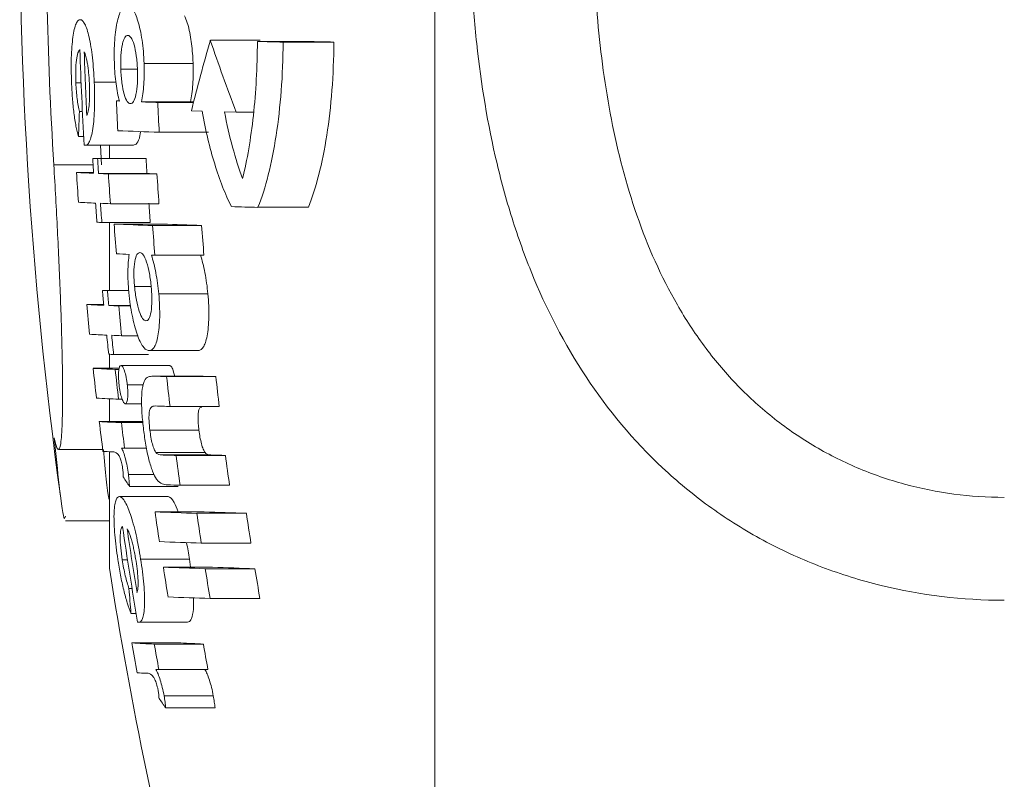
# Model space of a CAD drawing. Header units: millimetres. Extents: x 96 to 854, y -4 to 851.
# Tile 2 of 24: x 96 to 116, y 56 to 72. Entities that reach past the tile are written whole.
import ezdxf

# ---------------------------------------------------------------- set-up
doc = ezdxf.new("R2010")
doc.units = ezdxf.units.MM

msp = doc.modelspace()

# ---------------------------------------------------------------- linework, layer by layer
at = {"color": 7, "linetype": 'Continuous', "lineweight": 15}
for p, q in [((104.261, 37.435), (104.261, 111.435)), ((99.526, 71.561), (100.575, 71.561)), ((100.518, 71.535), (101.579, 71.535)), ((101.061, 71.522), (102.13, 71.522)), ((98.13, 71.07), (99.162, 71.07)), ((97.639, 70.954), (97.989, 70.954)), ((96.692, 70.66), (96.802, 70.66)), ((97.079, 70.677), (97.538, 70.677)), ((97.546, 70.282), (97.608, 70.279)), ((97.546, 70.282), (97.607, 70.282)), ((98.077, 70.262), (99.109, 70.262)), ((98.418, 70.25), (99.171, 70.25)), ((96.765, 70.057), (96.829, 70.057)), ((99.127, 70.075), (99.352, 70.068)), ((99.824, 70.055), (100.071, 70.048)), ((100.071, 70.048), (100.436, 70.048)), ((96.748, 69.533), (96.855, 69.533)), ((98.449, 69.622), (99.485, 69.622)), ((96.887, 69.347), (97.905, 69.347)), ((97.21, 69.347), (97.234, 68.935)), ((97.399, 69.347), (97.399, 69.071)), ((97.046, 69.071), (98.066, 69.071)), ((97.15, 69.066), (98.171, 69.066)), ((96.706, 68.775), (97.064, 68.775)), ((97.169, 68.752), (98.19, 68.752)), ((97.378, 68.743), (98.401, 68.743)), ((97.419, 68.115), (98.443, 68.115)), ((100.53, 68.04), (101.592, 68.04)), ((97.239, 67.72), (98.261, 67.72)), ((97.399, 67.72), (97.399, 66.289)), ((97.497, 67.688), (98.522, 67.688)), ((98.308, 67.657), (99.342, 67.657)), ((98.357, 67.029), (99.392, 67.029)), ((97.253, 66.289), (97.806, 66.289)), ((97.357, 66.284), (97.806, 66.284)), ((97.929, 66.37), (98.279, 66.37)), ((98.439, 66.216), (99.475, 66.216)), ((96.921, 65.993), (97.28, 65.993)), ((97.385, 65.97), (97.845, 65.97)), ((97.595, 65.961), (97.846, 65.961)), ((97.656, 65.333), (98.003, 65.333)), ((98.231, 65.021), (99.264, 65.021)), ((97.399, 64.942), (97.399, 64.647)), ((97.488, 64.938), (98.22, 64.938)), ((97.056, 64.647), (97.605, 64.647)), ((97.522, 64.624), (97.601, 64.624)), ((97.644, 64.708), (98.671, 64.708)), ((99.36, 64.481), (98.326, 64.481)), ((98.343, 64.48), (99.378, 64.48)), ((98.604, 64.471), (99.642, 64.471)), ((99.36, 64.48), (99.378, 64.48)), ((97.775, 64.302), (98.117, 64.302)), ((97.399, 64.005), (97.399, 63.525)), ((97.592, 63.996), (97.669, 63.996)), ((97.733, 63.901), (98.079, 63.901)), ((98.676, 63.843), (99.715, 63.843)), ((97.185, 63.525), (98.103, 63.525)), ((97.651, 63.502), (98.105, 63.502)), ((98.251, 63.345), (99.285, 63.345)), ((96.324, 62.935), (97.258, 62.935)), ((97.399, 62.89), (97.399, 60.435)), ((97.656, 62.967), (97.718, 62.964)), ((97.718, 62.964), (98.181, 62.964)), ((98.38, 62.87), (99.416, 62.87)), ((98.497, 62.822), (99.534, 62.822)), ((98.805, 62.811), (99.846, 62.811)), ((97.799, 62.412), (98.34, 62.412)), ((97.821, 62.156), (98.85, 62.156)), ((98.889, 62.183), (99.931, 62.183)), ((97.61, 61.943), (98.637, 61.943)), ((96.47, 61.435), (97.399, 61.435)), ((98.36, 61.622), (99.395, 61.622)), ((99.241, 61.591), (100.287, 61.591)), ((99.335, 60.962), (100.382, 60.962)), ((97.67, 60.609), (97.781, 60.609)), ((98.057, 60.626), (99.089, 60.626)), ((99.089, 60.626), (99.111, 60.455)), ((98.536, 60.455), (99.573, 60.455)), ((99.419, 60.424), (100.467, 60.424)), ((97.811, 60.006), (97.876, 60.006)), ((99.521, 59.796), (100.57, 59.796)), ((97.854, 59.482), (97.962, 59.482)), ((98.015, 59.296), (99.046, 59.296)), ((97.874, 58.858), (98.903, 58.858)), ((98.344, 58.836), (99.379, 58.836)), ((98.378, 58.3), (98.44, 58.298)), ((98.44, 58.298), (99.476, 58.298)), ((98.551, 57.745), (99.589, 57.745)), ((98.587, 57.49), (99.625, 57.49))]:
    msp.add_line(p, q, dxfattribs=at)
at = {"color": 8, "linetype": 'Continuous', "lineweight": 15}
msp.add_line((96.226, 68.935), (97.054, 68.935), dxfattribs=at)
at = {"color": 7, "linetype": 'Continuous', "lineweight": 15, "flags": 128}
for points in [[(99.109, 70.262), (99.151, 70.261), (99.174, 70.26)], [(98.285, 67.031), (98.294, 67.031), (98.303, 67.031), (98.312, 67.03), (98.321, 67.03), (98.33, 67.03), (98.339, 67.029), (98.348, 67.029), (98.357, 67.029)], [(97.443, 62.888), (97.445, 62.888), (97.448, 62.888), (97.451, 62.888), (97.454, 62.888), (97.457, 62.888), (97.459, 62.888), (97.462, 62.888), (97.465, 62.889)], [(98.167, 58.221), (98.17, 58.221), (98.173, 58.221), (98.176, 58.221), (98.178, 58.222), (98.181, 58.222), (98.184, 58.222), (98.187, 58.222), (98.19, 58.222)]]:
    msp.add_lwpolyline(points, dxfattribs=at)
at = {"color": 7, "linetype": 'Continuous', "lineweight": 15}
for centre, radius, start, end in [((186.508, 74.435), 91, 179.05552, 187.87837), ((186.508, 74.435), 90.449, 179.04977, 183.48618), ((143.567, 58.946), 45.812, 164.0156, 165.9411), ((146.432, 87.591), 49.57, 198.8668, 200.7256), ((110.725, 484.224), 412.815, 268.58314, 268.65863), ((111.886, 493.449), 422.039, 268.60067, 268.67544), ((186.297, 74.295), 89.568, 181.8733, 183.16486), ((186.297, 74.291), 89.478, 181.90392, 182.7666), ((186.297, 74.263), 88.84, 182.56872, 182.97433), ((103.696, 230.509), 160.345, 267.99179, 268.11385), ((186.297, 74.232), 87.969, 182.59419, 183.00383), ((169.166, 67.44), 72.448, 177.93047, 178.34481), ((102.942, 207.031), 137.482, 267.76294, 268.12701), ((99.774, 89.163), 20.025, 261.6484, 261.7105), ((186.297, 74.287), 89.403, 183.34489, 183.54654), ((100.306, 139.976), 70.98, 267.36811, 267.45205), ((186.297, 74.283), 89.299, 183.34878, 183.55067), ((101.36, 141.562), 72.566, 267.39814, 267.48119), ((186.297, 74.283), 88.28, 183.38748, 183.59171), ((186.297, 74.305), 89.762, 183.53234, 183.93417), ((99.641, 125.018), 56.32, 267.0126, 267.379), ((100.774, 149.822), 81.15, 267.4541, 267.60152), ((186.297, 74.274), 89.091, 183.55898, 183.96384), ((101.833, 151.637), 82.965, 267.48323, 267.6291), ((186.297, 74.274), 88.069, 183.60031, 184.00989), ((99.683, 124.44), 56.37, 267.014, 267.3802), ((186.297, 74.287), 89.403, 183.94999, 184.20946), ((100.817, 149.266), 81.222, 267.45528, 267.60263), ((186.297, 74.283), 89.299, 183.95459, 184.21435), ((186.297, 74.283), 88.28, 184.00031, 184.26309), ((108.997, 405.127), 337.194, 268.46585, 268.56116), ((100.398, 138.766), 71.116, 267.37072, 267.45459), ((186.297, 74.272), 89.044, 184.24043, 184.64586), ((102.407, 187.298), 119.712, 267.64911, 268.03757), ((186.297, 74.241), 88.235, 184.27937, 184.68854), ((103.484, 189.983), 122.396, 267.67624, 268.06064), ((186.297, 74.241), 87.204, 184.33009, 184.74413), ((101.718, 168.101), 101.128, 267.63509, 267.78752), ((186.297, 74.287), 89.403, 185.13273, 185.33486), ((100.519, 137.51), 71.296, 267.37418, 267.45794), ((186.297, 74.283), 89.299, 185.1387, 185.34107), ((186.297, 74.305), 89.762, 185.31346, 185.7163), ((99.863, 122.499), 56.583, 267.0198, 267.3854), ((100.998, 147.419), 81.529, 267.46027, 267.60736), ((186.297, 74.274), 89.091, 185.35359, 185.75949), ((99.925, 121.945), 56.657, 267.0218, 267.3872), ((186.297, 74.287), 89.403, 185.73933, 185.9995), ((101.061, 146.899), 81.636, 267.46201, 267.60901), ((186.297, 74.283), 89.299, 185.74602, 186.0065), ((100.654, 136.367), 71.499, 267.37804, 267.46169), ((186.297, 74.305), 89.762, 186.17704, 186.58051), ((100.146, 124.213), 59.647, 267.03095, 267.4786), ((186.297, 74.283), 89.299, 186.20917, 186.61476), ((103.535, 207.827), 143.44, 267.92558, 268.02995), ((186.297, 74.241), 88.235, 186.35713, 186.76773), ((104.625, 211.064), 146.678, 267.94997, 268.05326), ((186.297, 74.241), 87.204, 186.43264, 186.84817), ((100.218, 123.676), 59.738, 267.03329, 267.48061), ((103.552, 205.728), 141.969, 267.90991, 268.03202), ((186.297, 74.305), 89.762, 186.89776, 187.30183), ((100.278, 123.258), 59.814, 267.03522, 267.48227), ((186.297, 74.283), 89.299, 186.93367, 187.28182), ((99.96, 114.751), 51.924, 267.0224, 267.221), ((103.679, 204.88), 142.153, 267.91081, 268.03497), ((186.297, 74.241), 88.235, 187.44306, 187.85463), ((104.771, 208.102), 145.375, 267.93546, 268.05832), ((186.297, 74.241), 87.204, 187.53161, 187.94814), ((112.601, 71.914), 17.71, 212.6608, 213.4309), ((103.828, 206.236), 144.138, 267.93045, 268.0364), ((186.297, 74.263), 88.841, 188.18067, 188.59018), ((103.77, 201.342), 139.825, 267.78271, 268.1439), ((186.297, 74.232), 87.969, 188.2623, 188.67596), ((104.863, 204.525), 143.007, 267.80881, 268.1662), ((186.297, 74.232), 86.934, 188.36134, 188.78003), ((186.297, 74.295), 89.568, 188.33176, 189.63811), ((186.297, 74.291), 89.478, 188.36922, 189.24146), ((103.868, 200.994), 140.105, 267.78505, 268.14589), ((186.303, 74.435), 90, 188.94902, 194.49577), ((103.955, 200.708), 140.357, 267.78714, 268.14768), ((186.297, 74.263), 88.841, 188.94154, 189.35189), ((186.297, 74.232), 87.969, 189.03089, 189.44541), ((105.051, 203.915), 143.564, 267.81329, 268.17003), ((186.297, 74.232), 86.934, 189.13929, 189.55888), ((169.447, 65.557), 71.851, 184.43153, 184.85047), ((104.062, 200.388), 140.665, 267.78969, 268.14986), ((100.996, 80.248), 21.163, 261.8413, 261.9013), ((186.297, 74.305), 89.762, 189.90909, 190.3164), ((100.99, 119.499), 60.721, 267.05813, 267.50194), ((186.297, 74.283), 89.299, 189.96096, 190.31191), ((102.054, 120.893), 62.114, 267.09233, 267.53131), ((186.297, 74.283), 88.28, 190.07715, 190.43228), ((100.704, 110.911), 52.751, 267.0466, 267.2437), ((113.901, 68.484), 18.851, 214.9309, 215.674)]:
    msp.add_arc(centre, radius, start, end, dxfattribs=at)
for points, knots in [([(116.261, 59.759), (115.375, 59.759), (114.51, 59.863), (113.239, 60.174), (112.82, 60.305), (112.014, 60.611), (111.624, 60.787), (110.871, 61.186), (110.505, 61.41), (109.811, 61.898), (109.483, 62.161), (108.552, 63.006), (108, 63.65), (107.064, 65.024), (106.673, 65.76), (106.184, 66.931), (106.038, 67.332), (105.78, 68.141), (105.667, 68.549), (105.372, 69.789), (105.233, 70.632), (105.094, 71.921), (105.059, 72.355), (105.013, 73.232), (105.002, 73.671), (105.003, 74.978), (105.047, 75.841), (105.231, 77.547), (105.37, 78.392), (105.669, 79.644), (105.783, 80.057), (106.042, 80.862), (106.187, 81.256), (106.511, 82.026), (106.69, 82.402), (107.085, 83.136), (107.304, 83.495), (108.011, 84.524), (108.552, 85.148), (109.484, 85.987), (109.817, 86.251), (110.509, 86.733), (110.869, 86.952), (111.621, 87.347), (112.014, 87.523), (112.825, 87.828), (113.238, 87.955), (114.078, 88.159), (114.505, 88.236), (115.375, 88.34), (115.818, 88.367), (116.261, 88.367)], [0, 0, 0, 0, 0.0625, 0.0625, 0.09375, 0.09375, 0.125, 0.125, 0.15625, 0.15625, 0.1875, 0.1875, 0.25, 0.25, 0.3125, 0.3125, 0.34375, 0.34375, 0.375, 0.375, 0.4375, 0.4375, 0.46875, 0.46875, 0.5, 0.5, 0.5625, 0.5625, 0.625, 0.625, 0.65625, 0.65625, 0.6875, 0.6875, 0.71875, 0.71875, 0.75, 0.75, 0.8125, 0.8125, 0.84375, 0.84375, 0.875, 0.875, 0.90625, 0.90625, 0.9375, 0.9375, 0.96875, 0.96875, 1, 1, 1, 1]), ([(116.261, 86.201), (115.902, 86.201), (115.543, 86.177), (114.841, 86.084), (114.496, 86.014), (113.818, 85.831), (113.485, 85.717), (112.834, 85.443), (112.523, 85.285), (111.927, 84.932), (111.643, 84.736), (111.1, 84.305), (110.843, 84.07), (110.13, 83.328), (109.724, 82.779), (109.028, 81.582), (108.748, 80.951), (108.407, 79.973), (108.306, 79.641), (108.127, 78.966), (108.049, 78.622), (107.846, 77.59), (107.753, 76.896), (107.63, 75.501), (107.601, 74.799), (107.6, 73.386), (107.63, 72.673), (107.753, 71.27), (107.847, 70.577), (108.114, 69.209), (108.288, 68.534), (108.747, 67.209), (109.027, 66.578), (109.541, 65.686), (109.729, 65.398), (110.14, 64.841), (110.364, 64.574), (110.841, 64.075), (111.095, 63.841), (111.637, 63.407), (111.926, 63.206), (112.525, 62.848), (112.835, 62.69), (113.48, 62.416), (113.817, 62.299), (114.843, 62.02), (115.543, 61.927), (116.261, 61.927)], [0, 0, 0, 0, 0.03125, 0.03125, 0.0625, 0.0625, 0.09375, 0.09375, 0.125, 0.125, 0.15625, 0.15625, 0.1875, 0.1875, 0.25, 0.25, 0.3125, 0.3125, 0.34375, 0.34375, 0.375, 0.375, 0.4375, 0.4375, 0.5, 0.5, 0.5625, 0.5625, 0.625, 0.625, 0.6875, 0.6875, 0.75, 0.75, 0.78125, 0.78125, 0.8125, 0.8125, 0.84375, 0.84375, 0.875, 0.875, 0.90625, 0.90625, 0.9375, 0.9375, 1, 1, 1, 1]), ([(97.77, 72.29), (97.75, 72.289), (97.731, 72.286), (97.694, 72.262), (97.676, 72.242), (97.623, 72.16), (97.593, 72.075), (97.555, 71.907), (97.544, 71.847), (97.525, 71.715), (97.517, 71.641), (97.505, 71.49), (97.502, 71.411), (97.5, 71.287), (97.5, 71.245), (97.501, 71.16), (97.502, 71.117), (97.504, 71.074)], [0, 0, 0, 0, 0.125, 0.125, 0.25, 0.25, 0.5, 0.5, 0.625, 0.625, 0.75, 0.75, 0.875, 0.875, 0.9375, 0.9375, 1, 1, 1, 1]), ([(98.13, 71.07), (98.126, 71.156), (98.122, 71.24), (98.108, 71.406), (98.098, 71.488), (98.064, 71.717), (98.034, 71.852), (97.966, 72.074), (97.928, 72.158), (97.869, 72.238), (97.849, 72.258), (97.809, 72.283), (97.789, 72.287), (97.77, 72.29)], [0, 0, 0, 0, 0.125, 0.125, 0.25, 0.25, 0.5, 0.5, 0.75, 0.75, 0.875, 0.875, 1, 1, 1, 1]), ([(98.982, 72.079), (99.002, 72.033), (99.055, 71.913), (99.12, 71.597), (99.153, 71.282), (99.161, 71.107), (99.162, 71.07)], [0, 0, 0, 0, 0.221146, 0.576865, 0.911137, 1, 1, 1, 1]), ([(96.784, 71.994), (96.768, 71.993), (96.753, 71.989), (96.724, 71.961), (96.709, 71.939), (96.683, 71.877), (96.67, 71.838), (96.648, 71.744), (96.638, 71.687), (96.612, 71.503), (96.6, 71.353), (96.594, 71.107), (96.593, 71.022), (96.595, 70.848), (96.598, 70.76), (96.601, 70.671)], [0, 0, 0, 0, 0.125, 0.125, 0.25, 0.25, 0.375, 0.375, 0.5, 0.5, 0.75, 0.75, 0.875, 0.875, 1, 1, 1, 1]), ([(97.079, 70.677), (97.075, 70.765), (97.071, 70.853), (97.058, 71.025), (97.051, 71.11), (97.032, 71.274), (97.022, 71.351), (96.998, 71.494), (96.985, 71.562), (96.943, 71.745), (96.912, 71.841), (96.864, 71.933), (96.848, 71.956), (96.816, 71.987), (96.8, 71.992), (96.784, 71.994)], [0, 0, 0, 0, 0.125, 0.125, 0.25, 0.25, 0.375, 0.375, 0.5, 0.5, 0.75, 0.75, 0.875, 0.875, 1, 1, 1, 1]), ([(97.639, 70.954), (97.637, 71.002), (97.636, 71.051), (97.637, 71.146), (97.638, 71.193), (97.647, 71.326), (97.658, 71.406), (97.679, 71.503), (97.687, 71.533), (97.704, 71.583), (97.714, 71.602), (97.733, 71.634), (97.744, 71.646), (97.766, 71.659), (97.777, 71.661), (97.788, 71.662)], [0, 0, 0, 0, 0.125, 0.125, 0.25, 0.25, 0.5, 0.5, 0.625, 0.625, 0.75, 0.75, 0.875, 0.875, 1, 1, 1, 1]), ([(97.788, 71.662), (97.799, 71.66), (97.811, 71.657), (97.833, 71.643), (97.844, 71.631), (97.878, 71.583), (97.899, 71.532), (97.937, 71.398), (97.954, 71.319), (97.972, 71.185), (97.977, 71.138), (97.985, 71.042), (97.987, 70.993), (97.989, 70.944)], [0, 0, 0, 0, 0.125, 0.125, 0.25, 0.25, 0.5, 0.5, 0.75, 0.75, 0.875, 0.875, 1, 1, 1, 1]), ([(100.518, 71.535), (100.515, 70.991), (100.487, 70.471), (100.379, 69.482), (100.303, 69.039), (100.205, 68.647)], [0, 0, 0, 0, 0.5, 0.5, 1, 1, 1, 1]), ([(100.53, 68.04), (100.611, 68.242), (100.683, 68.47), (100.811, 68.977), (100.868, 69.259), (100.959, 69.855), (100.995, 70.168), (101.045, 70.828), (101.059, 71.173), (101.061, 71.522)], [0, 0, 0, 0, 0.25, 0.25, 0.5, 0.5, 0.75, 0.75, 1, 1, 1, 1]), ([(102.13, 71.522), (102.127, 71.173), (102.114, 70.835), (102.064, 70.178), (102.027, 69.857), (101.934, 69.261), (101.878, 68.985), (101.747, 68.473), (101.673, 68.242), (101.592, 68.04)], [0, 0, 0, 0, 0.25, 0.25, 0.5, 0.5, 0.75, 0.75, 1, 1, 1, 1]), ([(96.692, 70.66), (96.689, 70.747), (96.687, 70.834), (96.691, 70.999), (96.696, 71.076), (96.712, 71.206), (96.722, 71.257), (96.747, 71.332), (96.762, 71.353), (96.777, 71.367)], [0, 0, 0, 0, 0.25, 0.25, 0.5, 0.5, 0.75, 0.75, 1, 1, 1, 1]), ([(96.868, 71.318), (96.88, 71.289), (96.891, 71.259), (96.908, 71.203), (96.913, 71.183), (96.924, 71.138), (96.929, 71.113), (96.933, 71.088)], [0, 0, 0, 0, 0.5, 0.5, 0.75, 0.75, 1, 1, 1, 1]), ([(96.933, 71.088), (96.939, 71.054), (96.944, 71.02), (96.954, 70.947), (96.958, 70.909), (96.965, 70.832), (96.968, 70.793), (96.974, 70.712), (96.975, 70.671), (96.977, 70.631)], [0, 0, 0, 0, 0.25, 0.25, 0.5, 0.5, 0.75, 0.75, 1, 1, 1, 1]), ([(97.504, 71.074), (97.507, 71.001), (97.51, 70.927), (97.522, 70.781), (97.529, 70.711), (97.548, 70.577), (97.558, 70.512), (97.582, 70.391), (97.595, 70.335), (97.608, 70.279)], [0, 0, 0, 0, 0.25, 0.25, 0.5, 0.5, 0.75, 0.75, 1, 1, 1, 1]), ([(98.077, 70.262), (98.087, 70.316), (98.097, 70.372), (98.114, 70.496), (98.12, 70.561), (98.129, 70.698), (98.132, 70.771), (98.134, 70.919), (98.132, 70.995), (98.13, 71.07)], [0, 0, 0, 0, 0.25, 0.25, 0.5, 0.5, 0.75, 0.75, 1, 1, 1, 1]), ([(99.162, 71.07), (99.165, 70.994), (99.166, 70.919), (99.165, 70.77), (99.162, 70.698), (99.152, 70.561), (99.146, 70.494), (99.129, 70.372), (99.119, 70.316), (99.109, 70.262)], [0, 0, 0, 0, 0.25, 0.25, 0.5, 0.5, 0.75, 0.75, 1, 1, 1, 1]), ([(97.842, 70.226), (97.831, 70.228), (97.82, 70.23), (97.797, 70.244), (97.786, 70.256), (97.752, 70.304), (97.73, 70.355), (97.691, 70.49), (97.675, 70.572), (97.656, 70.708), (97.651, 70.756), (97.644, 70.854), (97.641, 70.904), (97.639, 70.954)], [0, 0, 0, 0, 0.125, 0.125, 0.25, 0.25, 0.5, 0.5, 0.75, 0.75, 0.875, 0.875, 1, 1, 1, 1]), ([(97.989, 70.944), (97.991, 70.895), (97.992, 70.846), (97.992, 70.75), (97.991, 70.703), (97.983, 70.567), (97.973, 70.486), (97.945, 70.352), (97.928, 70.3), (97.897, 70.253), (97.887, 70.242), (97.865, 70.228), (97.854, 70.227), (97.842, 70.226)], [0, 0, 0, 0, 0.125, 0.125, 0.25, 0.25, 0.5, 0.5, 0.75, 0.75, 0.875, 0.875, 1, 1, 1, 1]), ([(96.601, 70.671), (96.606, 70.56), (96.612, 70.451), (96.628, 70.235), (96.638, 70.128), (96.663, 69.928), (96.678, 69.836), (96.711, 69.669), (96.729, 69.598), (96.748, 69.533)], [0, 0, 0, 0, 0.25, 0.25, 0.5, 0.5, 0.75, 0.75, 1, 1, 1, 1]), ([(96.765, 70.057), (96.756, 70.097), (96.747, 70.138), (96.732, 70.229), (96.724, 70.278), (96.712, 70.381), (96.707, 70.435), (96.698, 70.546), (96.695, 70.603), (96.692, 70.66)], [0, 0, 0, 0, 0.25, 0.25, 0.5, 0.5, 0.75, 0.75, 1, 1, 1, 1]), ([(96.887, 69.347), (96.903, 69.348), (96.919, 69.351), (96.949, 69.376), (96.964, 69.395), (97.006, 69.481), (97.031, 69.575), (97.058, 69.762), (97.066, 69.83), (97.078, 69.979), (97.082, 70.061), (97.087, 70.228), (97.088, 70.316), (97.086, 70.496), (97.083, 70.586), (97.079, 70.677)], [0, 0, 0, 0, 0.125, 0.125, 0.25, 0.25, 0.5, 0.5, 0.625, 0.625, 0.75, 0.75, 0.875, 0.875, 1, 1, 1, 1]), ([(96.977, 70.631), (96.98, 70.559), (96.982, 70.488), (96.98, 70.35), (96.978, 70.284), (96.968, 70.166), (96.962, 70.112), (96.945, 70.025), (96.934, 69.996), (96.923, 69.972)], [0, 0, 0, 0, 0.25, 0.25, 0.5, 0.5, 0.75, 0.75, 1, 1, 1, 1]), ([(99.352, 70.068), (99.425, 69.663), (99.514, 69.293), (99.67, 68.786), (99.726, 68.625), (99.843, 68.324), (99.905, 68.184), (99.97, 68.054)], [0, 0, 0, 0, 0.5, 0.5, 0.75, 0.75, 1, 1, 1, 1]), ([(98.055, 69.636), (98.051, 69.61), (98.033, 69.484), (97.98, 69.372), (97.93, 69.355), (97.905, 69.347)], [0, 0, 0, 0, 0.118087, 0.560625, 1, 1, 1, 1]), ([(96.236, 63.179), (96.264, 63.047), (96.289, 62.969), (96.333, 62.919), (96.352, 62.948), (96.375, 63.071), (96.382, 63.125), (96.393, 63.259), (96.398, 63.339), (96.409, 63.618), (96.413, 63.851), (96.412, 64.267), (96.411, 64.418), (96.407, 64.739), (96.403, 64.907), (96.395, 65.262), (96.39, 65.447), (96.377, 65.835), (96.37, 66.039), (96.346, 66.663), (96.326, 67.097), (96.292, 67.774), (96.28, 68.005), (96.254, 68.469), (96.241, 68.701), (96.226, 68.935)], [0, 0, 0, 0, 0.125, 0.125, 0.25, 0.25, 0.3125, 0.3125, 0.375, 0.375, 0.5, 0.5, 0.5625, 0.5625, 0.625, 0.625, 0.6875, 0.6875, 0.75, 0.75, 0.875, 0.875, 0.9375, 0.9375, 1, 1, 1, 1]), ([(97.814, 67.049), (97.808, 66.994), (97.801, 66.939), (97.792, 66.819), (97.79, 66.755), (97.788, 66.622), (97.789, 66.55), (97.796, 66.405), (97.801, 66.332), (97.808, 66.258)], [0, 0, 0, 0, 0.25, 0.25, 0.5, 0.5, 0.75, 0.75, 1, 1, 1, 1]), ([(97.929, 66.37), (97.925, 66.419), (97.921, 66.468), (97.916, 66.563), (97.915, 66.609), (97.916, 66.746), (97.922, 66.829), (97.944, 66.961), (97.959, 67.012), (97.987, 67.058), (97.998, 67.069), (98.019, 67.082), (98.03, 67.084), (98.041, 67.085)], [0, 0, 0, 0, 0.125, 0.125, 0.25, 0.25, 0.5, 0.5, 0.75, 0.75, 0.875, 0.875, 1, 1, 1, 1]), ([(98.041, 67.085), (98.053, 67.083), (98.064, 67.081), (98.088, 67.066), (98.1, 67.054), (98.136, 67.005), (98.161, 66.952), (98.206, 66.816), (98.226, 66.735), (98.251, 66.599), (98.258, 66.553), (98.271, 66.456), (98.276, 66.406), (98.281, 66.357)], [0, 0, 0, 0, 0.125, 0.125, 0.25, 0.25, 0.5, 0.5, 0.75, 0.75, 0.875, 0.875, 1, 1, 1, 1]), ([(98.439, 66.216), (98.431, 66.292), (98.423, 66.368), (98.402, 66.517), (98.391, 66.589), (98.365, 66.727), (98.35, 66.794), (98.318, 66.919), (98.302, 66.976), (98.285, 67.031)], [0, 0, 0, 0, 0.25, 0.25, 0.5, 0.5, 0.75, 0.75, 1, 1, 1, 1]), ([(99.319, 67.031), (99.336, 66.976), (99.353, 66.92), (99.384, 66.796), (99.399, 66.731), (99.426, 66.591), (99.438, 66.518), (99.459, 66.368), (99.467, 66.292), (99.475, 66.216)], [0, 0, 0, 0, 0.25, 0.25, 0.5, 0.5, 0.75, 0.75, 1, 1, 1, 1]), ([(97.808, 66.258), (97.812, 66.215), (97.816, 66.173), (97.826, 66.088), (97.831, 66.047), (97.848, 65.923), (97.862, 65.841), (97.908, 65.614), (97.945, 65.479), (98.023, 65.253), (98.065, 65.164), (98.128, 65.078), (98.149, 65.056), (98.19, 65.028), (98.21, 65.024), (98.231, 65.021)], [0, 0, 0, 0, 0.0625, 0.0625, 0.125, 0.125, 0.25, 0.25, 0.5, 0.5, 0.75, 0.75, 0.875, 0.875, 1, 1, 1, 1]), ([(98.169, 65.649), (98.158, 65.651), (98.146, 65.653), (98.123, 65.668), (98.111, 65.68), (98.074, 65.731), (98.05, 65.782), (98.005, 65.915), (97.985, 65.994), (97.959, 66.128), (97.952, 66.175), (97.939, 66.271), (97.933, 66.321), (97.929, 66.37)], [0, 0, 0, 0, 0.125, 0.125, 0.25, 0.25, 0.5, 0.5, 0.75, 0.75, 0.875, 0.875, 1, 1, 1, 1]), ([(98.281, 66.357), (98.284, 66.309), (98.288, 66.261), (98.293, 66.167), (98.294, 66.12), (98.293, 65.986), (98.287, 65.906), (98.266, 65.774), (98.25, 65.722), (98.223, 65.676), (98.212, 65.665), (98.192, 65.651), (98.18, 65.65), (98.169, 65.649)], [0, 0, 0, 0, 0.125, 0.125, 0.25, 0.25, 0.5, 0.5, 0.75, 0.75, 0.875, 0.875, 1, 1, 1, 1]), ([(98.231, 65.021), (98.25, 65.022), (98.269, 65.024), (98.306, 65.046), (98.323, 65.064), (98.356, 65.112), (98.371, 65.146), (98.399, 65.226), (98.411, 65.273), (98.431, 65.384), (98.44, 65.444), (98.452, 65.575), (98.457, 65.648), (98.46, 65.801), (98.459, 65.88), (98.452, 66.045), (98.446, 66.131), (98.439, 66.216)], [0, 0, 0, 0, 0.125, 0.125, 0.25, 0.25, 0.375, 0.375, 0.5, 0.5, 0.625, 0.625, 0.75, 0.75, 0.875, 0.875, 1, 1, 1, 1]), ([(99.475, 66.216), (99.482, 66.132), (99.489, 66.048), (99.495, 65.884), (99.496, 65.802), (99.491, 65.575), (99.478, 65.441), (99.447, 65.277), (99.435, 65.228), (99.407, 65.148), (99.392, 65.114), (99.359, 65.065), (99.341, 65.047), (99.303, 65.024), (99.284, 65.022), (99.264, 65.021)], [0, 0, 0, 0, 0.125, 0.125, 0.25, 0.25, 0.5, 0.5, 0.625, 0.625, 0.75, 0.75, 0.875, 0.875, 1, 1, 1, 1]), ([(97.644, 64.708), (97.633, 64.706), (97.623, 64.701), (97.606, 64.664), (97.599, 64.635), (97.591, 64.561), (97.589, 64.517), (97.59, 64.441), (97.592, 64.415), (97.596, 64.361), (97.598, 64.332), (97.601, 64.305)], [0, 0, 0, 0, 0.25, 0.25, 0.5, 0.5, 0.75, 0.75, 0.875, 0.875, 1, 1, 1, 1]), ([(97.775, 64.302), (97.772, 64.329), (97.768, 64.357), (97.76, 64.41), (97.756, 64.435), (97.741, 64.51), (97.729, 64.554), (97.704, 64.629), (97.692, 64.659), (97.667, 64.699), (97.655, 64.705), (97.644, 64.708)], [0, 0, 0, 0, 0.125, 0.125, 0.25, 0.25, 0.5, 0.5, 0.75, 0.75, 1, 1, 1, 1]), ([(98.671, 64.708), (98.684, 64.7), (98.71, 64.685), (98.748, 64.591), (98.766, 64.511), (98.773, 64.481)], [0, 0, 0, 0, 0.406575, 0.778461, 1, 1, 1, 1]), ([(98.154, 64.411), (98.143, 64.393), (98.133, 64.374), (98.116, 64.324), (98.108, 64.295), (98.088, 64.194), (98.079, 64.11), (98.074, 63.915), (98.078, 63.806), (98.093, 63.582), (98.105, 63.467), (98.119, 63.352)], [0, 0, 0, 0, 0.125, 0.125, 0.25, 0.25, 0.5, 0.5, 0.75, 0.75, 1, 1, 1, 1]), ([(98.343, 64.48), (98.309, 64.481), (98.276, 64.48), (98.212, 64.465), (98.181, 64.451), (98.154, 64.411)], [0, 0, 0, 0, 0.5, 0.5, 1, 1, 1, 1]), ([(97.601, 64.305), (97.608, 64.25), (97.615, 64.196), (97.636, 64.097), (97.648, 64.054), (97.672, 63.979), (97.685, 63.949), (97.71, 63.91), (97.721, 63.904), (97.733, 63.901)], [0, 0, 0, 0, 0.25, 0.25, 0.5, 0.5, 0.75, 0.75, 1, 1, 1, 1]), ([(97.733, 63.901), (97.744, 63.903), (97.754, 63.908), (97.771, 63.945), (97.777, 63.975), (97.785, 64.048), (97.787, 64.092), (97.786, 64.168), (97.785, 64.194), (97.781, 64.247), (97.778, 64.275), (97.775, 64.302)], [0, 0, 0, 0, 0.25, 0.25, 0.5, 0.5, 0.75, 0.75, 0.875, 0.875, 1, 1, 1, 1]), ([(98.251, 63.345), (98.246, 63.391), (98.241, 63.436), (98.234, 63.525), (98.232, 63.57), (98.233, 63.689), (98.242, 63.754), (98.264, 63.81), (98.273, 63.822), (98.292, 63.838), (98.302, 63.843), (98.332, 63.853), (98.353, 63.854), (98.374, 63.854)], [0, 0, 0, 0, 0.125, 0.125, 0.25, 0.25, 0.5, 0.5, 0.625, 0.625, 0.75, 0.75, 1, 1, 1, 1]), ([(99.347, 63.825), (99.328, 63.826), (99.297, 63.827), (99.272, 63.731), (99.264, 63.618), (99.27, 63.482), (99.28, 63.39), (99.285, 63.345)], [0, 0, 0, 0, 0.293817, 0.476501, 0.659666, 0.831741, 1, 1, 1, 1]), ([(98.119, 63.352), (98.133, 63.243), (98.148, 63.134), (98.185, 62.923), (98.207, 62.819), (98.255, 62.633), (98.282, 62.549), (98.337, 62.409), (98.365, 62.354), (98.394, 62.308)], [0, 0, 0, 0, 0.25, 0.25, 0.5, 0.5, 0.75, 0.75, 1, 1, 1, 1]), ([(98.38, 62.87), (98.367, 62.89), (98.354, 62.912), (98.329, 62.973), (98.316, 63.011), (98.293, 63.096), (98.283, 63.144), (98.265, 63.242), (98.258, 63.294), (98.251, 63.345)], [0, 0, 0, 0, 0.25, 0.25, 0.5, 0.5, 0.75, 0.75, 1, 1, 1, 1]), ([(99.285, 63.345), (99.292, 63.294), (99.299, 63.244), (99.317, 63.146), (99.327, 63.098), (99.35, 63.013), (99.363, 62.975), (99.389, 62.913), (99.402, 62.89), (99.416, 62.87)], [0, 0, 0, 0, 0.25, 0.25, 0.5, 0.5, 0.75, 0.75, 1, 1, 1, 1]), ([(96.47, 61.53), (96.464, 61.505), (96.439, 61.404), (96.355, 61.996), (96.271, 62.828), (96.236, 63.179)], [0, 0, 0, 0, 0.16485, 0.648286, 1, 1, 1, 1]), ([(97.271, 62.935), (97.314, 62.494), (97.359, 62.024), (97.387, 61.894), (97.389, 61.886)], [0, 0, 0, 0, 0.937808, 1, 1, 1, 1]), ([(97.465, 62.889), (97.497, 62.886), (97.53, 62.88), (97.575, 62.838), (97.585, 62.827), (97.604, 62.798), (97.614, 62.777), (97.634, 62.728), (97.645, 62.699), (97.659, 62.644), (97.663, 62.624), (97.672, 62.582), (97.675, 62.559), (97.678, 62.536)], [0, 0, 0, 0, 0.5, 0.5, 0.625, 0.625, 0.75, 0.75, 0.875, 0.875, 0.9375, 0.9375, 1, 1, 1, 1]), ([(97.799, 62.412), (97.791, 62.471), (97.782, 62.529), (97.761, 62.64), (97.749, 62.694), (97.723, 62.791), (97.71, 62.835), (97.683, 62.909), (97.67, 62.939), (97.656, 62.967)], [0, 0, 0, 0, 0.25, 0.25, 0.5, 0.5, 0.75, 0.75, 1, 1, 1, 1]), ([(98.497, 62.822), (98.478, 62.823), (98.459, 62.825), (98.421, 62.836), (98.401, 62.842), (98.38, 62.87)], [0, 0, 0, 0, 0.5, 0.5, 1, 1, 1, 1]), ([(99.416, 62.87), (99.437, 62.842), (99.457, 62.836), (99.496, 62.825), (99.515, 62.823), (99.534, 62.822)], [0, 0, 0, 0, 0.5, 0.5, 1, 1, 1, 1]), ([(97.678, 62.536), (97.68, 62.521), (97.682, 62.505), (97.684, 62.489), (97.685, 62.473), (97.686, 62.458), (97.687, 62.443), (97.689, 62.413), (97.69, 62.384), (97.692, 62.356)], [0, 0, 0, 0, 0.0000481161, 0.0000481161, 0.0000481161, 0.0000963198, 0.0000963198, 0.0000963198, 0.0001915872, 0.0001915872, 0.0001915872, 0.0001915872]), ([(97.821, 62.156), (97.819, 62.197), (97.817, 62.238), (97.81, 62.324), (97.805, 62.368), (97.799, 62.412)], [0, 0, 0, 0, 0.5, 0.5, 1, 1, 1, 1]), ([(98.394, 62.308), (98.434, 62.25), (98.473, 62.227), (98.548, 62.2), (98.586, 62.194), (98.623, 62.192)], [0, 0, 0, 0, 0.5, 0.5, 1, 1, 1, 1]), ([(97.61, 61.943), (97.595, 61.942), (97.58, 61.939), (97.553, 61.91), (97.542, 61.888), (97.522, 61.826), (97.514, 61.787), (97.502, 61.691), (97.498, 61.634), (97.493, 61.449), (97.499, 61.298), (97.52, 61.053), (97.53, 60.967), (97.551, 60.795), (97.564, 60.708), (97.577, 60.621)], [0, 0, 0, 0, 0.125, 0.125, 0.25, 0.25, 0.375, 0.375, 0.5, 0.5, 0.75, 0.75, 0.875, 0.875, 1, 1, 1, 1]), ([(98.057, 60.626), (98.043, 60.714), (98.029, 60.802), (97.996, 60.974), (97.979, 61.059), (97.942, 61.221), (97.923, 61.298), (97.883, 61.441), (97.862, 61.508), (97.82, 61.63), (97.799, 61.684), (97.758, 61.78), (97.738, 61.819), (97.699, 61.881), (97.68, 61.905), (97.643, 61.936), (97.627, 61.941), (97.61, 61.943)], [0, 0, 0, 0, 0.125, 0.125, 0.25, 0.25, 0.375, 0.375, 0.5, 0.5, 0.625, 0.625, 0.75, 0.75, 0.875, 0.875, 1, 1, 1, 1]), ([(98.637, 61.943), (98.677, 61.925), (98.742, 61.896), (98.819, 61.695), (98.848, 61.622)], [0, 0, 0, 0, 0.633216, 1, 1, 1, 1]), ([(97.67, 60.609), (97.657, 60.695), (97.645, 60.781), (97.63, 60.945), (97.626, 61.022), (97.627, 61.153), (97.632, 61.205), (97.649, 61.281), (97.661, 61.302), (97.674, 61.316)], [0, 0, 0, 0, 0.25, 0.25, 0.5, 0.5, 0.75, 0.75, 1, 1, 1, 1]), ([(97.771, 61.267), (97.786, 61.238), (97.802, 61.208), (97.825, 61.152), (97.833, 61.132), (97.848, 61.087), (97.856, 61.062), (97.863, 61.037)], [0, 0, 0, 0, 0.5, 0.5, 0.75, 0.75, 1, 1, 1, 1]), ([(97.863, 61.037), (97.873, 61.003), (97.882, 60.969), (97.9, 60.898), (97.908, 60.86), (97.924, 60.782), (97.932, 60.742), (97.947, 60.661), (97.953, 60.621), (97.96, 60.58)], [0, 0, 0, 0, 0.25, 0.25, 0.5, 0.5, 0.75, 0.75, 1, 1, 1, 1]), ([(99.023, 60.973), (99.036, 60.915), (99.061, 60.803), (99.08, 60.684), (99.089, 60.626)], [0, 0, 0, 0, 0.518252, 1, 1, 1, 1]), ([(97.577, 60.621), (97.594, 60.509), (97.613, 60.399), (97.653, 60.183), (97.676, 60.076), (97.724, 59.877), (97.749, 59.785), (97.801, 59.619), (97.828, 59.547), (97.854, 59.482)], [0, 0, 0, 0, 0.25, 0.25, 0.5, 0.5, 0.75, 0.75, 1, 1, 1, 1]), ([(97.811, 60.006), (97.798, 60.046), (97.785, 60.086), (97.759, 60.176), (97.746, 60.224), (97.722, 60.328), (97.71, 60.382), (97.688, 60.495), (97.679, 60.552), (97.67, 60.609)], [0, 0, 0, 0, 0.25, 0.25, 0.5, 0.5, 0.75, 0.75, 1, 1, 1, 1]), ([(98.015, 59.296), (98.031, 59.297), (98.047, 59.3), (98.074, 59.325), (98.087, 59.345), (98.12, 59.43), (98.134, 59.526), (98.14, 59.714), (98.14, 59.782), (98.135, 59.932), (98.13, 60.014), (98.116, 60.181), (98.106, 60.269), (98.084, 60.447), (98.071, 60.536), (98.057, 60.626)], [0, 0, 0, 0, 0.125, 0.125, 0.25, 0.25, 0.5, 0.5, 0.625, 0.625, 0.75, 0.75, 0.875, 0.875, 1, 1, 1, 1]), ([(97.96, 60.58), (97.97, 60.509), (97.98, 60.438), (97.995, 60.302), (97.999, 60.235), (98.004, 60.116), (98.003, 60.062), (97.998, 59.996), (97.995, 59.977), (97.988, 59.946), (97.984, 59.933), (97.98, 59.921)], [0, 0, 0, 0, 0.25, 0.25, 0.5, 0.5, 0.75, 0.75, 0.875, 0.875, 1, 1, 1, 1]), ([(99.171, 59.808), (99.171, 59.8), (99.179, 59.675), (99.164, 59.496), (99.122, 59.317), (99.072, 59.303), (99.046, 59.296)], [0, 0, 0, 0, 0.021089, 0.333145, 0.657667, 1, 1, 1, 1]), ([(98.19, 58.222), (98.222, 58.22), (98.256, 58.214), (98.304, 58.172), (98.314, 58.16), (98.335, 58.131), (98.346, 58.11), (98.369, 58.061), (98.381, 58.032), (98.398, 57.977), (98.403, 57.957), (98.414, 57.915), (98.419, 57.892), (98.423, 57.87)], [0, 0, 0, 0, 0.5, 0.5, 0.625, 0.625, 0.75, 0.75, 0.875, 0.875, 0.9375, 0.9375, 1, 1, 1, 1]), ([(98.551, 57.745), (98.54, 57.804), (98.528, 57.862), (98.5, 57.973), (98.485, 58.028), (98.455, 58.124), (98.439, 58.168), (98.408, 58.243), (98.393, 58.272), (98.378, 58.3)], [0, 0, 0, 0, 0.25, 0.25, 0.5, 0.5, 0.75, 0.75, 1, 1, 1, 1]), ([(99.413, 58.3), (99.429, 58.272), (99.444, 58.243), (99.475, 58.169), (99.491, 58.125), (99.522, 58.028), (99.537, 57.975), (99.565, 57.863), (99.577, 57.804), (99.589, 57.745)], [0, 0, 0, 0, 0.25, 0.25, 0.5, 0.5, 0.75, 0.75, 1, 1, 1, 1]), ([(98.423, 57.87), (98.426, 57.854), (98.428, 57.838), (98.431, 57.823), (98.433, 57.807), (98.435, 57.792), (98.437, 57.777), (98.439, 57.762), (98.44, 57.747), (98.442, 57.733), (98.443, 57.718), (98.445, 57.704), (98.446, 57.69)], [0, 0, 0, 0, 0.0000481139, 0.0000481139, 0.0000481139, 0.0000963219, 0.0000963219, 0.0000963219, 0.0001442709, 0.0001442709, 0.0001442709, 0.0001923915, 0.0001923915, 0.0001923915, 0.0001923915]), ([(98.587, 57.49), (98.583, 57.531), (98.579, 57.571), (98.567, 57.657), (98.559, 57.701), (98.551, 57.745)], [0, 0, 0, 0, 0.5, 0.5, 1, 1, 1, 1]), ([(99.589, 57.745), (99.597, 57.701), (99.604, 57.657), (99.616, 57.572), (99.621, 57.531), (99.625, 57.49)], [0, 0, 0, 0, 0.5, 0.5, 1, 1, 1, 1])]:
    msp.add_open_spline(points, degree=3, knots=knots, dxfattribs=at)
msp.add_open_spline([(100.205, 68.647), (100.051, 69.061), (99.923, 69.529), (99.824, 70.055)], degree=3, dxfattribs=at)

doc.saveas('drawing.dxf')
